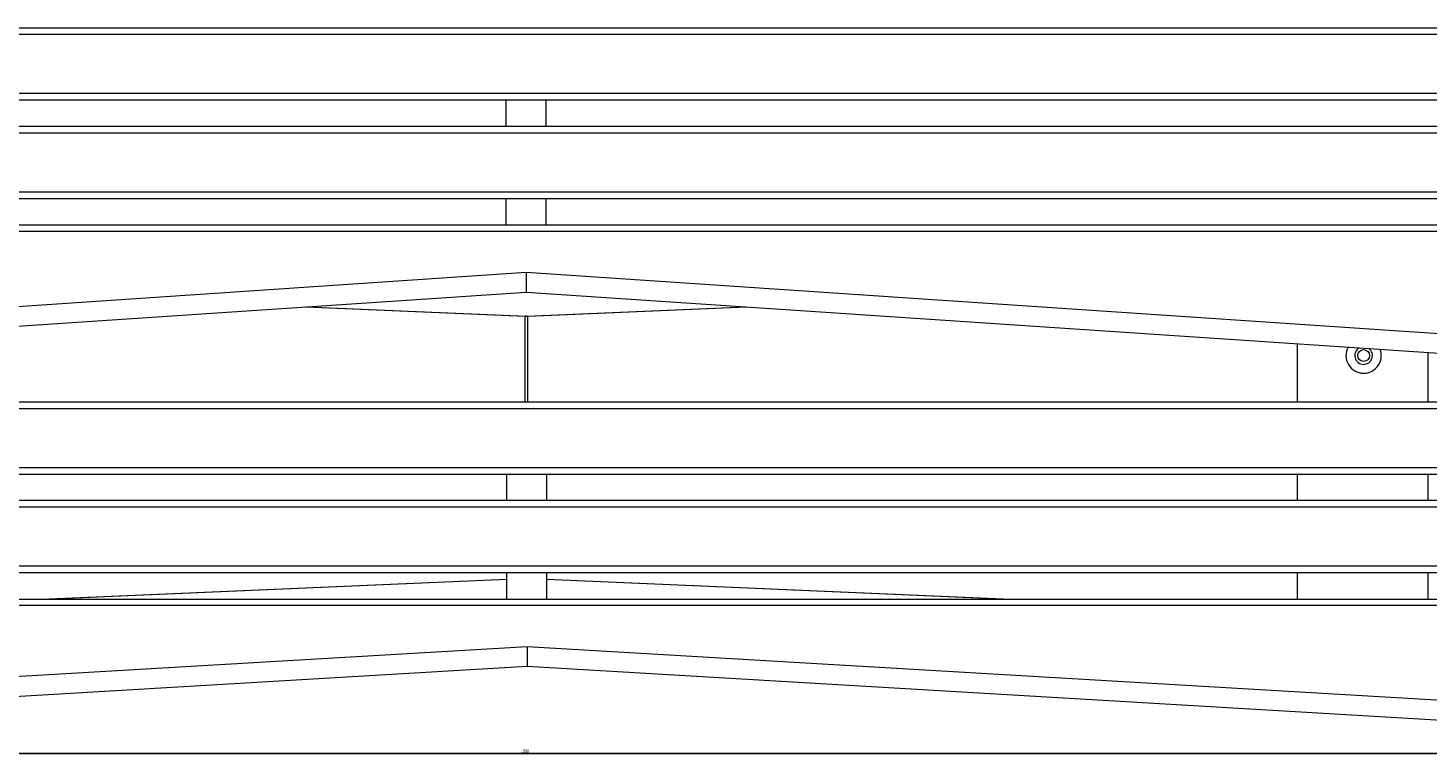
# Model space of a CAD drawing. Header units: millimetres. Extents: x 72 to 2598, y 61 to 1542.
# Tile 4 of 10: x 637 to 1704, y 61 to 615. Entities that reach past the tile are written whole.
import ezdxf

# ---------------------------------------------------------------- set-up
doc = ezdxf.new("R2010")
doc.units = ezdxf.units.MM
doc.layers.add('FORMAT', color=7, linetype='Continuous')
doc.styles.add('SLDTEXTSTYLE1', font='TXT', dxfattribs={"width": 0.605})
doc.dimstyles.new('SLDDIMSTYLE1', dxfattribs={"dimtxt": 2.568319, "dimasz": 2, "dimexe": 0, "dimexo": 0.0625, "dimgap": 0.64208, "dimtad": 1, "dimrnd": 1e-09, "dimzin": 12, "dimdsep": 46, "dimtxsty": 'SLDTEXTSTYLE1', "dimsah": 1, "dimcen": 0.09, "dimadec": 0, "dimazin": 3, "dimtfac": 1, "dimtofl": 0, "dimtmove": 0, "dimatfit": 3, "dimfxl": 0, "dimfrac": 2, "dimtolj": 1, "dimtzin": 12, "dimarcsym": 0})

# ---------------------------------------------------------------- blocks, each defined once
blk = doc.blocks.new('_D_2')
at = {"layer": 'FORMAT'}
for p, q in [((72.1, 85.8), (72.1, 60.8)), ((1962.1, 85.8), (1962.1, 60.8)), ((1962.1, 61.8), (72.1, 61.8))]:
    blk.add_line(p, q, dxfattribs=at)
for points in [[(72.1, 61.8), (74.1, 60.8), (74.1, 62.8)], [(1962.1, 61.8), (1960.1, 62.8), (1960.1, 60.8)]]:
    blk.add_solid(points, dxfattribs=at)
at = {"layer": 'FORMAT', "insert": (1013.2, 65.2), "char_height": 2.65, "attachment_point": 1, "style": 'SLDTEXTSTYLE1'}
blk.add_mtext('1890', dxfattribs=at)

msp = doc.modelspace()

# ---------------------------------------------------------------- linework, layer by layer
at = {"color": 7, "linetype": 'Continuous', "lineweight": 15}
for p, q in [((1827.862, 614.548), (205.7, 614.548)), ((1826.042, 609.548), (207.52, 609.548)), ((1827.862, 559.548), (206.028, 559.548)), ((1826.042, 564.548), (207.52, 564.548)), ((1001.781, 539.548), (1001.781, 559.548)), ((1031.781, 559.548), (1031.781, 539.548)), ((1827.862, 539.548), (206.028, 539.548)), ((1826.042, 534.548), (207.52, 534.548)), ((1827.862, 484.548), (206.028, 484.548)), ((1826.042, 489.548), (207.52, 489.548)), ((1001.781, 464.548), (1001.781, 484.548)), ((1031.781, 484.548), (1031.781, 464.548)), ((206.028, 464.548), (1827.862, 464.548)), ((1826.042, 459.548), (207.52, 459.548)), ((207.52, 374.3), (1016.781, 428.447)), ((1016.781, 428.447), (1826.042, 374.3)), ((1016.781, 428.447), (1016.781, 413.414)), ((202.06, 358.901), (1016.781, 413.414)), ((1016.781, 413.414), (1831.502, 358.901)), ((849.036, 402.19), (1016.032, 395.05)), ((849.443, 402.217), (1017.076, 395.05)), ((1017.076, 395.05), (1016.032, 395.05)), ((1017.207, 395.05), (1184.4, 402.198)), ((1017.207, 395.05), (1018.251, 395.05)), ((1018.251, 395.05), (1184.807, 402.171)), ((1952.787, 324.548), (81.787, 324.548)), ((1950.968, 329.548), (83.607, 329.548)), ((1952.787, 279.548), (81.787, 279.548)), ((1950.968, 274.548), (83.607, 274.548)), ((1002.287, 254.548), (1002.287, 274.548)), ((1032.287, 274.548), (1032.287, 254.548)), ((1952.787, 249.548), (81.787, 249.548)), ((1950.968, 254.548), (83.607, 254.548)), ((1952.787, 204.548), (81.787, 204.548)), ((1950.968, 199.548), (83.607, 199.548)), ((1002.287, 194.457), (653.549, 179.548)), ((1002.287, 194.413), (654.593, 179.548)), ((1002.287, 179.548), (1002.287, 199.548)), ((1032.287, 199.548), (1032.287, 179.548)), ((1380.734, 179.548), (1032.287, 194.445)), ((1379.69, 179.548), (1032.287, 194.4)), ((1953.059, 174.548), (82.059, 174.548)), ((83.879, 179.548), (1951.239, 179.548)), ((82.059, 88.438), (1017.559, 143.438)), ((1017.559, 143.438), (1953.059, 88.438)), ((1017.559, 143.438), (1017.559, 128.412)), ((87.518, 73.733), (1017.559, 128.412)), ((1017.559, 128.412), (1947.599, 73.733))]:
    msp.add_line(p, q, dxfattribs=at)
at = {"color": 8, "linetype": 'Continuous', "lineweight": 15}
for p, q in [((1016.032, 329.548), (1016.032, 395.05)), ((1018.251, 329.548), (1018.251, 395.05)), ((1604.735, 329.548), (1604.735, 374.074)), ((1604.8, 329.548), (1604.8, 374.069)), ((1704.243, 329.548), (1704.243, 367.416)), ((1604.735, 254.548), (1604.735, 274.548)), ((1604.8, 254.548), (1604.8, 274.548)), ((1704.243, 254.548), (1704.243, 274.548)), ((1604.735, 179.548), (1604.735, 199.548)), ((1604.8, 179.548), (1604.8, 199.548)), ((1704.243, 179.548), (1704.243, 199.548))]:
    msp.add_line(p, q, dxfattribs=at)
at = {"color": 7, "linetype": 'Continuous', "lineweight": 15, "flags": 128}
for points in [[(1016.032, 395.05), (1016.401, 395.049), (1016.771, 395.049), (1017.141, 395.048)], [(1017.076, 395.05), (1017.098, 395.049), (1017.12, 395.049), (1017.141, 395.048)], [(1017.141, 395.048), (1017.512, 395.049), (1017.882, 395.049), (1018.251, 395.05)], [(1017.141, 395.048), (1017.163, 395.049), (1017.185, 395.049), (1017.207, 395.05)]]:
    msp.add_lwpolyline(points, dxfattribs=at)
at = {"color": 7, "linetype": 'Continuous', "lineweight": 15}
msp.add_circle((1655.141, 365.048), 4.5, dxfattribs=at)
for radius, start, end in [(13.44, 151.35573, 270), (6.75, 119.484251, 270), (6.75, 270, 52.859842), (13.44, 270, 20.988363)]:
    msp.add_arc((1655.141, 365.048), radius, start, end, dxfattribs=at)

# ---------------------------------------------------------------- dimensions: what is measured, and where the dimension line sits
at = {"layer": 'FORMAT'}
dim = msp.add_linear_dim(base=(72.141, 61.782), p1=(1962.141, 86.782), p2=(72.141, 86.782), dimstyle='SLDDIMSTYLE1', dxfattribs=at)
dim.commit()
dim.dimension.update_dxf_attribs({"geometry": '_D_2', "text_midpoint": (1017.141, 61.782), "dimtype": 160})

doc.saveas('drawing.dxf')
